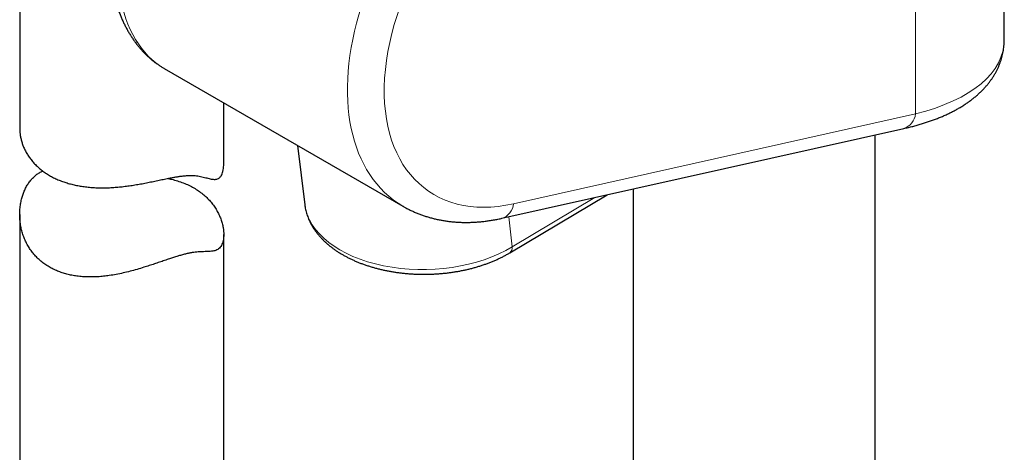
# Model space of a CAD drawing. Header units: millimetres. Extents: x 8 to 984, y 12 to 973.
# Tile 147 of 256: x 821 to 894, y 296 to 328. Entities that reach past the tile are written whole.
import ezdxf

# ---------------------------------------------------------------- set-up
doc = ezdxf.new("R2010")
doc.units = ezdxf.units.MM

msp = doc.modelspace()

# ---------------------------------------------------------------- linework, layer by layer
at = {"color": 7, "linetype": 'Continuous', "lineweight": 30}
for p, q in [((893.533, 326.779), (893.533, 363.904)), ((821.153, 333.039), (821.153, 320.268)), ((831.765, 324.641), (849.328, 314.502)), ((836.153, 317.604), (836.153, 322.108)), ((856.605, 313.617), (886.147, 320.217)), ((884.041, 112.591), (884.041, 319.747)), ((841.58, 318.975), (842.108, 314.618)), ((866.241, 315.77), (866.241, 113.646)), ((857.171, 311.073), (864.336, 315.344)), ((821.153, 313.902), (821.153, 291.305)), ((836.153, 291.305), (836.153, 312.432))]:
    msp.add_line(p, q, dxfattribs=at)
at = {"color": 252, "linetype": 'Continuous', "lineweight": 0}
for p, q in [((887, 355.662), (887, 321.287)), ((857.459, 314.686), (887, 321.287)), ((857.366, 311.524), (863.439, 315.143)), ((857.366, 311.524), (857.099, 313.727))]:
    msp.add_line(p, q, dxfattribs=at)
for centre, radius, start, end in [((885.752, 321.407), 1.253, 288.3286, 354.48659), ((856.211, 314.806), 1.253, 288.32714, 354.48653), ((856.884, 311.465), 0.486, 306.20625, 6.98451)]:
    msp.add_arc(centre, radius, start, end, dxfattribs=at)
for centre, major_axis, ratio, start_param, end_param in [((840.23, 340.903), (8.186, 16.412), 0.532315, 0.764768, 3.109152), ((859.177, 329.965), (10.272, 15.198), 0.619116, 0.841079, 3.185609), ((860.466, 329.082), (9.282, 13.457), 0.623924, 0.847345, 3.734358), ((875.141, 329.122), (18.347, -2.916), 0.440963, 5.483088, 6.353151), ((851.045, 315.173), (8.959, 0.27), 0.593625, 3.195384, 5.477572)]:
    msp.add_ellipse(centre, major_axis=major_axis, ratio=ratio, start_param=start_param, end_param=end_param, dxfattribs=at)
at = {"color": 7, "linetype": 'Continuous', "lineweight": 30}
for points, knots in [([(838.958, 355.777), (838.909, 355.742), (838.767, 355.642), (838.532, 355.471), (838.256, 355.261), (837.98, 355.043), (837.707, 354.819), (837.435, 354.589), (837.165, 354.351), (836.896, 354.107), (836.63, 353.857), (836.366, 353.6), (836.104, 353.338), (835.844, 353.069), (835.587, 352.795), (835.332, 352.515), (835.08, 352.23), (834.83, 351.939), (834.584, 351.643), (834.34, 351.342), (834.099, 351.036), (833.861, 350.726), (833.626, 350.411), (833.395, 350.091), (833.167, 349.767), (832.942, 349.439), (832.721, 349.107), (832.503, 348.771), (832.289, 348.432), (832.079, 348.089), (831.873, 347.743), (831.671, 347.393), (831.472, 347.041), (831.278, 346.686), (831.088, 346.328), (830.903, 345.967), (830.722, 345.604), (830.545, 345.239), (830.373, 344.872), (830.205, 344.503), (830.043, 344.133), (829.885, 343.761), (829.732, 343.387), (829.583, 343.012), (829.44, 342.637), (829.302, 342.26), (829.169, 341.883), (829.041, 341.505), (828.919, 341.127), (828.802, 340.749), (828.69, 340.371), (828.584, 339.993), (828.483, 339.615), (828.388, 339.238), (828.299, 338.861), (828.215, 338.485), (828.137, 338.111), (828.065, 337.737), (827.999, 337.365), (827.938, 336.994), (827.884, 336.624), (827.836, 336.257), (827.794, 335.891), (827.758, 335.527), (827.728, 335.166), (827.704, 334.807), (827.687, 334.451), (827.676, 334.097), (827.671, 333.746), (827.673, 333.399), (827.682, 333.054), (827.697, 332.713), (827.718, 332.376), (827.747, 332.042), (827.781, 331.712), (827.823, 331.386), (827.871, 331.065), (827.926, 330.748), (827.988, 330.436), (828.057, 330.129), (828.132, 329.827), (828.215, 329.53), (828.303, 329.24), (828.399, 328.955), (828.501, 328.676), (828.61, 328.404), (828.725, 328.138), (828.847, 327.879), (828.975, 327.627), (829.109, 327.382), (829.249, 327.145), (829.395, 326.915), (829.546, 326.692), (829.703, 326.478), (829.866, 326.271), (830.034, 326.072), (830.207, 325.881), (830.385, 325.698), (830.568, 325.523), (830.755, 325.356), (830.947, 325.197), (831.144, 325.046), (831.345, 324.903), (831.55, 324.77), (831.69, 324.683), (831.763, 324.642), (831.765, 324.641)], [0, 0, 0, 0, 0.0052959, 0.015286, 0.0252691, 0.0352463, 0.0452163, 0.0551786, 0.0651324, 0.0750773, 0.0850132, 0.0949398, 0.104857, 0.1147651, 0.1246638, 0.1345534, 0.144434, 0.1543062, 0.1641699, 0.1740255, 0.1838735, 0.193714, 0.2035473, 0.213374, 0.2231944, 0.2330087, 0.2428175, 0.2526211, 0.2624199, 0.2722142, 0.2820045, 0.2917912, 0.3015746, 0.311355, 0.3211331, 0.3309092, 0.3406835, 0.3504566, 0.3602288, 0.3700007, 0.3797724, 0.3895445, 0.3993173, 0.409091, 0.4188664, 0.4286436, 0.4384233, 0.4482057, 0.4579915, 0.4677808, 0.4775744, 0.4873724, 0.4971756, 0.5069842, 0.5167987, 0.5266196, 0.5364473, 0.5462822, 0.5561247, 0.5659752, 0.5758341, 0.5857016, 0.5955781, 0.6054638, 0.6153589, 0.6252634, 0.6351774, 0.6451007, 0.6550331, 0.6649742, 0.6749235, 0.6848802, 0.6948433, 0.7048116, 0.7147836, 0.7247573, 0.7347298, 0.7446985, 0.7546602, 0.7646115, 0.7745487, 0.7844675, 0.7943635, 0.8042321, 0.8140683, 0.8238672, 0.8336242, 0.8433345, 0.852994, 0.8625989, 0.872146, 0.8816328, 0.8910576, 0.9004196, 0.9097187, 0.9189557, 0.9281325, 0.9372513, 0.9463154, 0.9553287, 0.9642953, 0.9732205, 0.9821095, 0.990968, 0.999802, 1, 1, 1, 1]), ([(886.147, 320.217), (886.204, 320.23), (886.371, 320.268), (886.644, 320.335), (886.965, 320.418), (887.28, 320.506), (887.59, 320.6), (887.894, 320.698), (888.193, 320.801), (888.486, 320.909), (888.773, 321.023), (889.054, 321.141), (889.328, 321.265), (889.596, 321.393), (889.856, 321.527), (890.109, 321.666), (890.354, 321.809), (890.591, 321.958), (890.82, 322.111), (891.041, 322.268), (891.252, 322.43), (891.454, 322.596), (891.647, 322.766), (891.831, 322.94), (892.005, 323.117), (892.17, 323.297), (892.325, 323.481), (892.47, 323.667), (892.606, 323.856), (892.732, 324.047), (892.849, 324.241), (892.956, 324.437), (893.054, 324.635), (893.143, 324.836), (893.223, 325.038), (893.293, 325.241), (893.355, 325.447), (893.407, 325.654), (893.45, 325.862), (893.485, 326.072), (893.51, 326.283), (893.526, 326.494), (893.533, 326.661), (893.532, 326.756), (893.532, 326.781)], [0, 0, 0, 0, 0.013736, 0.040162, 0.066633, 0.093157, 0.119731, 0.146351, 0.173012, 0.199707, 0.226426, 0.253158, 0.279884, 0.306584, 0.333239, 0.359822, 0.386306, 0.412662, 0.438857, 0.464861, 0.49064, 0.516167, 0.541417, 0.566368, 0.591007, 0.615323, 0.639316, 0.662987, 0.686346, 0.709407, 0.732186, 0.754705, 0.776985, 0.799053, 0.820935, 0.842657, 0.864249, 0.885737, 0.907151, 0.928519, 0.94987, 0.971222, 0.992604, 1, 1, 1, 1]), ([(821.155, 320.268), (821.154, 320.235), (821.152, 320.115), (821.169, 319.906), (821.205, 319.64), (821.262, 319.373), (821.34, 319.108), (821.44, 318.841), (821.564, 318.574), (821.713, 318.31), (821.886, 318.051), (822.083, 317.8), (822.304, 317.559), (822.541, 317.335), (822.793, 317.129), (823.057, 316.941), (823.341, 316.764), (823.644, 316.601), (823.965, 316.452), (824.296, 316.322), (824.633, 316.209), (824.975, 316.114), (825.331, 316.033), (825.699, 315.967), (826.079, 315.916), (826.466, 315.88), (826.857, 315.86), (827.253, 315.854), (827.655, 315.862), (828.065, 315.884), (828.48, 315.918), (828.897, 315.965), (829.314, 316.022), (829.731, 316.088), (830.15, 316.162), (830.57, 316.244), (830.989, 316.329), (831.399, 316.415), (831.798, 316.499), (832.143, 316.569), (832.438, 316.624), (832.686, 316.667), (832.963, 316.71), (833.262, 316.746), (833.542, 316.766), (833.774, 316.769), (833.964, 316.762), (834.159, 316.744), (834.356, 316.713), (834.554, 316.671), (834.738, 316.626), (834.912, 316.58), (835.076, 316.538), (835.232, 316.503), (835.379, 316.482), (835.516, 316.477), (835.644, 316.495), (835.748, 316.534), (835.833, 316.59), (835.901, 316.656), (835.971, 316.75), (836.039, 316.885), (836.097, 317.066), (836.135, 317.275), (836.153, 317.458), (836.151, 317.573), (836.151, 317.604)], [0, 0, 0, 0, 0.005858, 0.021643, 0.037419, 0.053574, 0.069741, 0.085896, 0.103113, 0.120343, 0.13756, 0.155309, 0.173074, 0.190823, 0.20749, 0.224171, 0.240838, 0.258013, 0.275203, 0.292379, 0.308669, 0.324971, 0.341261, 0.358005, 0.374763, 0.391508, 0.408144, 0.424792, 0.441428, 0.458513, 0.475611, 0.492696, 0.509908, 0.527133, 0.544342, 0.562144, 0.579963, 0.597759, 0.615377, 0.632994, 0.645052, 0.65712, 0.669177, 0.686821, 0.704464, 0.716622, 0.728792, 0.740953, 0.756528, 0.77212, 0.787723, 0.803312, 0.819207, 0.835116, 0.851016, 0.866898, 0.882494, 0.898084, 0.908791, 0.919508, 0.930212, 0.945846, 0.961483, 0.977632, 0.993784, 1, 1, 1, 1]), ([(833.956, 315.851), (834.07, 315.781), (834.3, 315.641), (834.613, 315.403), (834.902, 315.146), (835.163, 314.872), (835.395, 314.582), (835.596, 314.28), (835.768, 313.967), (835.91, 313.649), (836.02, 313.329), (836.093, 313.034), (836.135, 312.768), (836.154, 312.53), (836.152, 312.302), (836.131, 312.088), (836.09, 311.887), (836.025, 311.705), (835.939, 311.548), (835.834, 311.419), (835.712, 311.323), (835.574, 311.256), (835.423, 311.212), (835.256, 311.186), (835.076, 311.172), (834.881, 311.166), (834.683, 311.163), (834.483, 311.157), (834.281, 311.145), (834.066, 311.125), (833.837, 311.094), (833.592, 311.048), (833.331, 310.987), (833.055, 310.913), (832.767, 310.829), (832.469, 310.736), (832.148, 310.631), (831.801, 310.514), (831.429, 310.388), (831.051, 310.261), (830.669, 310.134), (830.245, 309.999), (829.778, 309.858), (829.269, 309.719), (828.759, 309.594), (828.248, 309.487), (827.768, 309.406), (827.316, 309.349), (826.895, 309.314), (826.477, 309.298), (826.065, 309.301), (825.66, 309.326), (825.27, 309.372), (824.896, 309.439), (824.537, 309.527), (824.189, 309.636), (823.855, 309.766), (823.536, 309.916), (823.226, 310.091), (822.927, 310.292), (822.643, 310.521), (822.381, 310.77), (822.142, 311.037), (821.929, 311.322), (821.741, 311.622), (821.579, 311.936), (821.442, 312.262), (821.331, 312.597), (821.244, 312.951), (821.183, 313.322), (821.152, 313.708), (821.152, 314.096), (821.183, 314.481), (821.243, 314.84), (821.326, 315.172), (821.427, 315.476), (821.552, 315.768), (821.699, 316.045), (821.866, 316.298), (822.053, 316.526), (822.256, 316.727), (822.478, 316.899), (822.678, 317.021), (822.806, 317.075), (822.85, 317.093)], [0, 0, 0, 0, 0.013961, 0.027972, 0.042002, 0.056017, 0.069982, 0.083917, 0.097898, 0.111894, 0.125873, 0.139806, 0.150735, 0.161698, 0.172666, 0.183614, 0.194529, 0.206156, 0.217828, 0.2295, 0.241128, 0.252836, 0.264568, 0.276329, 0.288105, 0.299873, 0.311605, 0.321377, 0.331181, 0.340981, 0.350756, 0.360504, 0.370357, 0.38025, 0.390161, 0.400063, 0.409924, 0.421337, 0.432786, 0.444255, 0.45572, 0.467146, 0.481989, 0.496881, 0.511793, 0.526691, 0.541538, 0.554006, 0.566519, 0.579051, 0.59158, 0.604083, 0.616545, 0.628475, 0.640452, 0.652452, 0.66445, 0.676422, 0.688349, 0.701213, 0.714121, 0.727045, 0.739957, 0.752824, 0.765693, 0.778598, 0.791518, 0.804428, 0.817302, 0.831442, 0.845625, 0.859821, 0.874002, 0.888141, 0.900111, 0.91212, 0.924134, 0.936127, 0.948083, 0.959537, 0.971029, 0.982514, 0.993957, 1, 1, 1, 1]), ([(832.036, 316.546), (832.129, 316.527), (832.376, 316.478), (832.758, 316.37), (833.181, 316.224), (833.584, 316.053), (833.832, 315.918), (833.956, 315.851)], [0, 0, 0, 0, 0.132259, 0.349376, 0.566741, 0.783784, 1, 1, 1, 1]), ([(842.109, 314.615), (842.116, 314.562), (842.13, 314.448), (842.164, 314.275), (842.207, 314.094), (842.26, 313.914), (842.321, 313.736), (842.391, 313.559), (842.47, 313.384), (842.558, 313.211), (842.655, 313.039), (842.76, 312.87), (842.875, 312.702), (842.998, 312.538), (843.129, 312.376), (843.269, 312.217), (843.417, 312.061), (843.573, 311.908), (843.737, 311.759), (843.909, 311.614), (844.089, 311.472), (844.275, 311.335), (844.469, 311.202), (844.67, 311.073), (844.876, 310.949), (845.09, 310.829), (845.309, 310.714), (845.533, 310.604), (845.764, 310.499), (845.999, 310.399), (846.239, 310.304), (846.484, 310.213), (846.733, 310.129), (846.987, 310.049), (847.244, 309.974), (847.505, 309.905), (847.769, 309.841), (848.037, 309.783), (848.307, 309.73), (848.58, 309.682), (848.855, 309.64), (849.133, 309.603), (849.412, 309.572), (849.693, 309.546), (849.975, 309.526), (850.258, 309.511), (850.541, 309.502), (850.826, 309.498), (851.11, 309.5), (851.395, 309.508), (851.679, 309.521), (851.962, 309.539), (852.245, 309.563), (852.527, 309.593), (852.807, 309.628), (853.086, 309.669), (853.362, 309.715), (853.637, 309.766), (853.909, 309.823), (854.178, 309.885), (854.445, 309.953), (854.708, 310.026), (854.968, 310.104), (855.224, 310.187), (855.476, 310.276), (855.724, 310.369), (855.967, 310.468), (856.206, 310.571), (856.439, 310.68), (856.668, 310.793), (856.891, 310.911), (857.058, 311.006), (857.15, 311.06), (857.171, 311.073)], [0, 0, 0, 0, 0.01143, 0.024652, 0.037905, 0.0512, 0.06455, 0.077963, 0.091449, 0.105013, 0.118661, 0.132396, 0.146218, 0.160127, 0.174119, 0.18819, 0.202333, 0.216542, 0.230809, 0.245125, 0.259483, 0.273874, 0.288291, 0.302726, 0.317175, 0.331632, 0.346092, 0.360551, 0.375006, 0.389456, 0.403898, 0.418331, 0.432756, 0.447171, 0.461578, 0.475976, 0.490365, 0.504747, 0.519122, 0.533491, 0.547854, 0.562214, 0.57657, 0.590925, 0.605278, 0.619631, 0.633984, 0.64834, 0.662698, 0.677059, 0.691425, 0.705797, 0.720176, 0.734562, 0.748957, 0.76336, 0.777774, 0.792199, 0.806637, 0.821086, 0.835549, 0.850026, 0.864517, 0.879023, 0.893545, 0.908081, 0.922633, 0.937199, 0.95178, 0.966374, 0.98098, 0.995595, 1, 1, 1, 1]), ([(849.33, 314.502), (849.402, 314.461), (849.554, 314.374), (849.792, 314.252), (850.042, 314.133), (850.296, 314.021), (850.555, 313.918), (850.818, 313.823), (851.085, 313.735), (851.356, 313.656), (851.631, 313.585), (851.911, 313.522), (852.194, 313.467), (852.48, 313.42), (852.77, 313.382), (853.064, 313.352), (853.36, 313.331), (853.66, 313.318), (853.963, 313.313), (854.269, 313.317), (854.577, 313.33), (854.888, 313.351), (855.201, 313.381), (855.516, 313.419), (855.833, 313.466), (856.151, 313.522), (856.409, 313.573), (856.561, 313.607), (856.605, 313.617)], [0, 0, 0, 0, 0.0347032, 0.0729792, 0.1112999, 0.1496793, 0.1881308, 0.2266666, 0.2652977, 0.3040357, 0.3428895, 0.3818669, 0.4209757, 0.4602219, 0.4996081, 0.5391392, 0.5788142, 0.6186352, 0.658599, 0.6987038, 0.7389456, 0.7793185, 0.819817, 0.8604341, 0.9011619, 0.9419916, 0.9829164, 1, 1, 1, 1])]:
    msp.add_open_spline(points, degree=3, knots=knots, dxfattribs=at)

doc.saveas('drawing.dxf')
